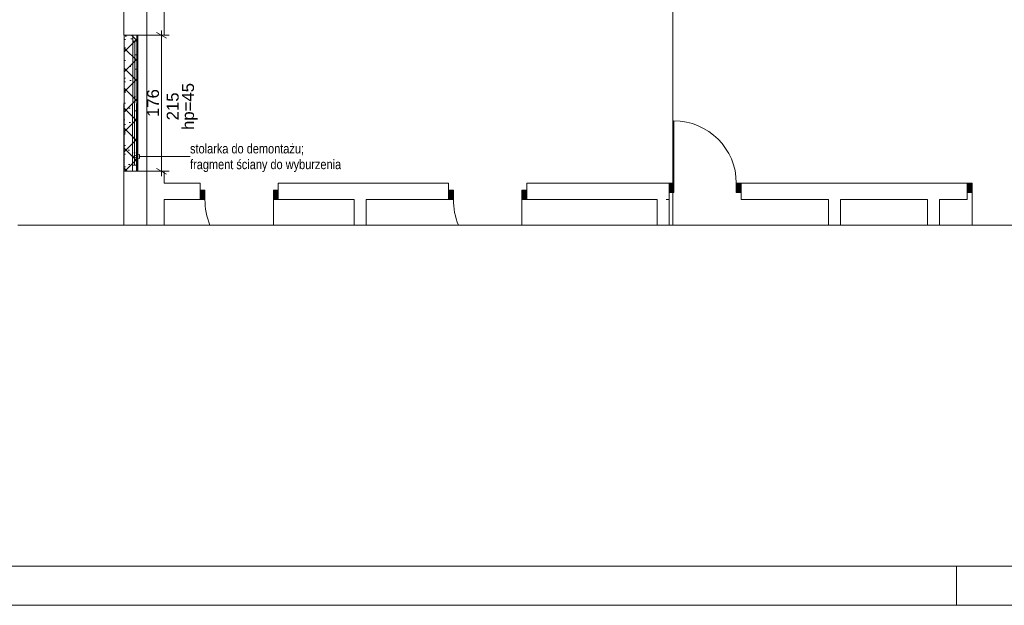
# Paper-space layout 'A-22 ROZBIÓRKI - PIĘTRO 4' of a CAD drawing. Header units: millimetres. Extents: x 0 to 540, y 0 to 297.
# Tile 1 of 6: x 63 to 186, y 0 to 73. Entities that reach past the tile are written whole.
import ezdxf
from ezdxf.xclip import XClip

# ---------------------------------------------------------------- set-up
doc = ezdxf.new("R2010")
doc.units = ezdxf.units.MM
doc.header["$MEASUREMENT"] = 0
doc.header["$XCLIPFRAME"] = 0
for name, pattern in [('ACAD_ISO03W100', [300, 120, -180]), ('DASHDOTX2', [1000, 500, -250, 0, -250]), ('PRZERYWANA_DU_A', [550, 350.0000000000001, -199.9999999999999])]:
    doc.linetypes.add(name, pattern=pattern)
for name, color, linetype, lineweight in [('0_Nr_pióra__2', 8, 'Continuous', 13), ('A_wymiary_Nr_pióra__1', 7, 'Continuous', 20), ('A_wymiary_Nr_pióra__2', 8, 'Continuous', 13), ('A_ściany_Nr_pióra__1', 7, 'Continuous', 20), ('Drzwi Archicad_Nr_pióra__1', 7, 'Continuous', 20)]:
    doc.layers.add(name, color=color, linetype=linetype, lineweight=lineweight)
for name, color, linetype, lineweight, true_color in [('A_Arkusz_Nr_pióra__255', 7, 'Continuous', 15, 0x242424), ('A_opis_Nr_pióra__255', 7, 'Continuous', 15, 0x242424), ('A_opis_Nr_pióra__8', 7, 'Continuous', 13, 0x4c4c4c), ('A_osie_Nr_pióra__16', 7, 'Continuous', 5, 0x0f0f0f), ('A_rozbiórki_Nr_pióra__10', 7, 'Continuous', 13, 0x4b4b4b), ('A_ściany_Nr_pióra__19', 7, 'Continuous', 5, 0x191919), ('Okna Archicada_Nr_pióra__19', 7, 'Continuous', 5, 0x191919)]:
    doc.layers.add(name, color=color, linetype=linetype, lineweight=lineweight, true_color=true_color)
for name, color, linetype in [('A_podrys', 7, 'Continuous'), ('A_rozbiórki', 7, 'Continuous'), ('Drzwi Archicad', 7, 'Continuous')]:
    doc.layers.add(name, color=color, linetype=linetype)
doc.styles.add('STYL_AUTOMATYCZNY_2', font='ARIALN.TTF')
doc.styles.add('STYL_AUTOMATYCZNY_4', font='arial.ttf')

# ---------------------------------------------------------------- blocks, each defined once
blk = doc.blocks.new('Rysunek_1_1', base_point=(-1564.839765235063, -331.3726056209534))
at = {"layer": 'A_rozbiórki', "linetype": 'Continuous', "lineweight": 0, "true_color": 0x4b4b4b}
h = blk.add_hatch(dxfattribs=at)
h.set_pattern_fill('facing_tile_0001', color=251, style=0, pattern_type=2)
h.set_pattern_definition([(45, (-1564.839765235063, -331.3726056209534), (-1.257235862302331, 1.257235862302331), []), (135, (-1564.839765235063, -331.3726056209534), (1.257235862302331, 1.257235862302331), []), (90, (-1566.097001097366, -330.1153697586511), (-1.600200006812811, 0), [0, -1.066800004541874, 0, -1.600200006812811]), (155, (-1564.839765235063, -328.8581338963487), (0.6762737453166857, 1.450273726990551), [0, -0.7823200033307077, 0, -1.351280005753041])])
h.paths.add_polyline_path([(75.62534373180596, 71.51222848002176), (75.62534373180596, 54.45022731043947), (77.33234373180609, 54.45022731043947), (77.33234373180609, 71.51222848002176)])
at = {"layer": 'Drzwi Archicad', "linetype": 'Continuous', "lineweight": 0, "true_color": 0xfdfdfd}
for points in [[(85.1573437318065, 52.07222848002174), (85.1573437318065, 50.9222284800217), (85.75734373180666, 50.9222284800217), (85.75734373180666, 52.07222848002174)], [(94.95734373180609, 50.9222284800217), (94.95734373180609, 52.07222848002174), (94.35734373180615, 52.07222848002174), (94.35734373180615, 50.9222284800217)], [(116.3159212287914, 52.07222848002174), (116.3159212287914, 50.9222284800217), (116.9159212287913, 50.9222284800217), (116.9159212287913, 52.07222848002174)], [(126.115921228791, 50.9222284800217), (126.115921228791, 52.07222848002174), (125.5159212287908, 52.07222848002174), (125.5159212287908, 50.9222284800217)], [(143.9668675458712, 52.95222848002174), (143.9668675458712, 51.8022284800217), (144.5668675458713, 51.8022284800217), (144.5668675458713, 52.95222848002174)], [(152.993407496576, 51.8022284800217), (152.993407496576, 52.95222848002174), (152.3934074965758, 52.95222848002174), (152.3934074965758, 51.8022284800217)], [(181.3573437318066, 51.8022284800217), (181.9573437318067, 51.8022284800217), (181.9573437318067, 52.95222848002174), (181.3573437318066, 52.95222848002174)]]:
    blk.add_hatch(color=7, dxfattribs=at).paths.add_polyline_path(points)
at = {"layer": '0_Nr_pióra__2', "color": 8, "linetype": 'PRZERYWANA_DU_A', "lineweight": 13, "flags": 128}
for points in [[(62.28635849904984, 47.70222848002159), (177.2863584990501, 47.70222848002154)], [(177.2863584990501, 47.70222848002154), (212.28635849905, 47.70222848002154)]]:
    blk.add_lwpolyline(points, dxfattribs=at)
at = {"layer": 'A_opis_Nr_pióra__255', "color": 250, "linetype": 'Continuous', "lineweight": 15, "true_color": 0x242424}
for p, q in [((76.63807705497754, 56.29968298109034), (77.57108798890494, 56.54968212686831)), ((76.63807705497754, 56.29968298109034), (77.57108798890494, 56.04968383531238)), ((77.57108798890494, 56.54968212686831), (77.57108798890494, 56.04968383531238)), ((77.57108798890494, 56.29968298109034), (81.64799081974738, 56.29968298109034)), ((81.64799081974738, 56.29968298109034), (83.88860835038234, 56.29968298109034))]:
    blk.add_line(p, q, dxfattribs=at)
at = {"layer": 'A_osie_Nr_pióra__16', "color": 250, "linetype": 'DASHDOTX2', "lineweight": 5, "true_color": 0x0f0f0f}
for p, q in [((78.45734443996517, 179.5222473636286), (78.45734443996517, 47.70222993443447)), ((144.4573428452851, 179.5222473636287), (144.4573428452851, 47.70222993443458))]:
    blk.add_line(p, q, dxfattribs=at)
at = {"layer": 'A_rozbiórki_Nr_pióra__10', "color": 251, "linetype": 'ACAD_ISO03W100', "lineweight": 13, "true_color": 0x4b4b4b, "flags": 128}
blk.add_lwpolyline([(75.62534373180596, 71.51222848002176), (77.33234373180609, 71.51222848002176), (77.33234373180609, 54.45022731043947), (75.62534373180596, 54.45022731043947)], close=True, dxfattribs=at)
at = {"layer": 'A_wymiary_Nr_pióra__1', "color": 7, "linetype": 'Continuous', "lineweight": 20}
for p, q in [((80.94271019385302, 71.151385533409), (79.69271073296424, 71.87307202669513)), ((79.69271073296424, 54.8110707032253), (80.94271019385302, 54.08938420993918))]:
    blk.add_line(p, q, dxfattribs=at)
at = {"layer": 'A_wymiary_Nr_pióra__2', "color": 8, "linetype": 'Continuous', "lineweight": 13}
for p, q in [((80.31771232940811, 71.51222878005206), (80.31771232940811, 72.12347796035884)), ((81.25521285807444, 71.51222878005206), (79.38021180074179, 71.51222878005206)), ((80.31771232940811, 54.45022745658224), (80.31771232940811, 71.51222878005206)), ((81.25521285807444, 54.45022745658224), (79.38021180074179, 54.45022745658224)), ((80.31771232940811, 53.83897827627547), (80.31771232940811, 54.45022745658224))]:
    blk.add_line(p, q, dxfattribs=at)
at = {"layer": 'A_ściany_Nr_pióra__1', "color": 7, "linetype": 'Continuous', "lineweight": 20}
for p, q in [((75.58534732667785, 54.45422815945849), (77.29234498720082, 54.45022745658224)), ((85.15734244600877, 52.95222920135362), (84.78734460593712, 52.95222920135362)), ((85.15734244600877, 52.07222758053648), (85.15734244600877, 52.95222920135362)), ((85.15734244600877, 50.9222270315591), (85.15734244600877, 52.07222758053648)), ((94.95734404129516, 52.95222920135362), (95.32734188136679, 52.95222920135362)), ((94.95734404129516, 52.07222758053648), (94.95734404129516, 52.95222920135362)), ((94.95734404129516, 50.9222270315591), (94.95734404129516, 52.07222758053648)), ((116.3159211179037, 52.95222920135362), (115.9459195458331, 52.95222920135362)), ((116.3159211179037, 52.07222758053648), (116.3159211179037, 52.95222920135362)), ((116.3159211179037, 50.9222270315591), (116.3159211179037, 52.07222758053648)), ((126.1159227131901, 52.95222920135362), (126.4859205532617, 52.95222920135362)), ((126.1159227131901, 52.07222758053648), (126.1159227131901, 52.95222920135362)), ((126.1159227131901, 50.9222270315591), (126.1159227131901, 52.07222758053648)), ((143.966868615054, 52.95222920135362), (143.496868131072, 52.95222920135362)), ((143.966868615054, 52.95222920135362), (143.966868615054, 51.80222865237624)), ((152.993405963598, 52.95222920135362), (153.46340644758, 52.95222920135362)), ((152.993405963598, 52.95222920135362), (152.993405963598, 51.80222865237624)), ((181.3573443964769, 52.95222920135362), (180.8873439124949, 52.95222920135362)), ((181.3573443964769, 52.95222920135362), (181.3573443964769, 51.80222865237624)), ((85.15734244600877, 50.9222270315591), (84.68734196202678, 50.9222270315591)), ((94.95734404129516, 50.9222270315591), (95.42734452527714, 50.9222270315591)), ((116.3159211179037, 50.9222270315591), (115.8459206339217, 50.9222270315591)), ((126.1159227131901, 50.9222270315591), (126.5859194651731, 50.9222270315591)), ((143.966868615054, 50.9222270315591), (143.5968670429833, 50.9222270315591)), ((143.966868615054, 51.80222865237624), (143.966868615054, 50.9222270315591)), ((152.993405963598, 51.80222865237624), (152.993405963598, 50.9222270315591)), ((152.993405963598, 50.9222270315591), (153.3634075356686, 50.9222270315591)), ((181.3573443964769, 50.9222270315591), (180.9873428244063, 50.9222270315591)), ((181.3573443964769, 51.80222865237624), (181.3573443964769, 50.9222270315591))]:
    blk.add_line(p, q, dxfattribs=at)
at = {"layer": 'A_ściany_Nr_pióra__1', "color": 7, "linetype": 'Continuous', "lineweight": 20, "flags": 128}
for points in [[(75.58534373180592, 78.8514610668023), (75.58534373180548, 71.51222848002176)], [(80.6323437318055, 71.5122284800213), (80.63234373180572, 75.8514610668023)], [(75.58534373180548, 71.51222848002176), (80.6323437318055, 71.5122284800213)], [(77.33233903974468, 71.50822614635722), (75.62534373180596, 71.51222848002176)], [(75.58534373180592, 54.45222848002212), (75.58534373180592, 47.70222848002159)], [(80.63234373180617, 54.44631172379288), (77.29234373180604, 54.45022731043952)], [(80.63234373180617, 52.95222848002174), (80.63234373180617, 54.44631172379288)], [(85.1573437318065, 52.95222848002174), (80.63234373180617, 52.95222848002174)], [(116.3159212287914, 52.95222848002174), (94.95734373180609, 52.95222848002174)], [(142.4668675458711, 52.95222848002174), (126.115921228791, 52.95222848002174)], [(143.9668675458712, 52.95222848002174), (142.4668675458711, 52.95222848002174)], [(181.3573437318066, 52.95222848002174), (152.993407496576, 52.95222848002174)], [(80.63234373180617, 50.9222284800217), (85.1573437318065, 50.9222284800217)], [(80.63234373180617, 47.70222848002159), (80.63234373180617, 50.9222284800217)], [(94.95734373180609, 50.9222284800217), (104.4573437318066, 50.9222284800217)], [(104.4573437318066, 50.9222284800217), (104.4573437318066, 47.70222848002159)], [(105.9573437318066, 50.9222284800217), (116.3159212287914, 50.9222284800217)], [(105.9573437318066, 47.70222848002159), (105.9573437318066, 50.9222284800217)], [(126.115921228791, 50.9222284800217), (142.4668675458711, 50.9222284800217)], [(142.4668675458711, 50.9222284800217), (142.4668675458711, 47.70222848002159)], [(143.9668675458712, 47.70222848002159), (143.9668675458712, 50.9222284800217)], [(152.993407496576, 50.9222284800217), (163.9573437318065, 50.9222284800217)], [(163.9573437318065, 50.9222284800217), (163.9573437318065, 47.70222848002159)], [(165.4573437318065, 50.9222284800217), (176.3731918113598, 50.9222284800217)], [(165.4573437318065, 47.70222848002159), (165.4573437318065, 50.9222284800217)], [(176.3731918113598, 50.9222284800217), (176.3731918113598, 47.70222848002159)], [(177.8731918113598, 50.9222284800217), (181.3573437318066, 50.9222284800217)], [(177.8731918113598, 47.70222848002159), (177.8731918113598, 50.9222284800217)]]:
    blk.add_lwpolyline(points, dxfattribs=at)
at = {"layer": 'A_ściany_Nr_pióra__19', "color": 250, "linetype": 'Continuous', "lineweight": 5, "true_color": 0x191919}
for p, q in [((75.62534315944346, 71.51222878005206), (75.58534732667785, 54.45422815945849)), ((77.29234498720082, 54.45022745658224), (77.33234081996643, 71.50822434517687))]:
    blk.add_line(p, q, dxfattribs=at)
at = {"layer": 'Drzwi Archicad_Nr_pióra__1', "color": 7, "linetype": 'Continuous', "lineweight": 20}
for p, q in [((144.5668658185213, 52.95222920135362), (144.5668658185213, 60.77876841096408)), ((85.15734244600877, 52.95222920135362), (84.78734460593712, 52.95222920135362)), ((85.15734244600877, 52.95222920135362), (84.78734460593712, 52.95222920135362)), ((85.15734244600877, 52.07222758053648), (85.15734244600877, 52.95222920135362)), ((85.15734244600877, 52.07222758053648), (85.15734244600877, 52.95222920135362)), ((85.15734244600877, 52.07222758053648), (85.75734338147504, 52.07222758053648)), ((85.15734244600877, 50.9222270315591), (85.15734244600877, 52.07222758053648)), ((85.15734244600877, 50.9222270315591), (85.15734244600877, 52.07222758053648)), ((85.15734244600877, 50.9222270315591), (85.15734244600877, 52.07222758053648)), ((85.75734338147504, 52.07222758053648), (85.75734338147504, 50.9222270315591)), ((94.35734310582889, 50.9222270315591), (94.35734310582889, 52.07222758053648)), ((94.35734310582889, 52.07222758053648), (94.95734404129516, 52.07222758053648)), ((94.95734404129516, 52.07222758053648), (94.95734404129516, 52.95222920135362)), ((94.95734404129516, 52.07222758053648), (94.95734404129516, 52.95222920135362)), ((94.95734404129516, 52.95222920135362), (95.32734188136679, 52.95222920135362)), ((94.95734404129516, 52.95222920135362), (95.32734188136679, 52.95222920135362)), ((94.95734404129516, 52.07222758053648), (94.95734404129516, 50.9222270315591)), ((94.95734404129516, 50.9222270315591), (94.95734404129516, 52.07222758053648)), ((94.95734404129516, 50.9222270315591), (94.95734404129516, 52.07222758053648)), ((116.3159211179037, 52.95222920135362), (115.9459195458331, 52.95222920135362)), ((116.3159211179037, 52.95222920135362), (115.9459195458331, 52.95222920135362)), ((116.3159211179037, 52.07222758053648), (116.3159211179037, 52.95222920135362)), ((116.3159211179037, 52.07222758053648), (116.3159211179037, 52.95222920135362)), ((116.3159211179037, 52.07222758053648), (116.91592205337, 52.07222758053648)), ((116.3159211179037, 50.9222270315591), (116.3159211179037, 52.07222758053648)), ((116.3159211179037, 50.9222270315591), (116.3159211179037, 52.07222758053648)), ((116.3159211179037, 50.9222270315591), (116.3159211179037, 52.07222758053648)), ((116.91592205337, 52.07222758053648), (116.91592205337, 50.9222270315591)), ((125.5159217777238, 50.9222270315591), (125.5159217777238, 52.07222758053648)), ((125.5159217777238, 52.07222758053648), (126.1159227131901, 52.07222758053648)), ((126.1159227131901, 52.07222758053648), (126.1159227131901, 52.95222920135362)), ((126.1159227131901, 52.07222758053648), (126.1159227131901, 52.95222920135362)), ((126.1159227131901, 52.95222920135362), (126.4859205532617, 52.95222920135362)), ((126.1159227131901, 52.95222920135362), (126.4859205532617, 52.95222920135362)), ((126.1159227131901, 52.07222758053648), (126.1159227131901, 50.9222270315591)), ((126.1159227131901, 50.9222270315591), (126.1159227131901, 52.07222758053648)), ((126.1159227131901, 50.9222270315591), (126.1159227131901, 52.07222758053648)), ((143.966868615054, 52.95222920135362), (143.496868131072, 52.95222920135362)), ((143.966868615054, 52.95222920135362), (143.496868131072, 52.95222920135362)), ((143.966868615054, 52.95222920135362), (144.5668658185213, 52.95222920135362)), ((143.966868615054, 51.80222865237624), (143.966868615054, 52.95222920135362)), ((143.966868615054, 52.95222920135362), (143.966868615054, 51.80222865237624)), ((143.966868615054, 52.95222920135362), (143.966868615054, 51.80222865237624)), ((144.5668658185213, 52.95222920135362), (144.5668658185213, 51.80222865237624)), ((152.3934087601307, 51.80222865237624), (152.3934087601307, 52.95222920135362)), ((152.3934087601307, 52.95222920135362), (152.993405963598, 52.95222920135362)), ((152.993405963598, 52.95222920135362), (152.993405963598, 51.80222865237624)), ((152.993405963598, 52.95222920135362), (152.993405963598, 51.80222865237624)), ((152.993405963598, 52.95222920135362), (152.993405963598, 51.80222865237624)), ((152.993405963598, 52.95222920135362), (153.46340644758, 52.95222920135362)), ((152.993405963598, 52.95222920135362), (153.46340644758, 52.95222920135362)), ((181.3573443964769, 52.95222920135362), (180.8873439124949, 52.95222920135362)), ((181.3573443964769, 52.95222920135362), (180.8873439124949, 52.95222920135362)), ((181.9573453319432, 52.95222920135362), (181.3573443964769, 52.95222920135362)), ((181.3573443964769, 52.95222920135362), (181.3573443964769, 51.80222865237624)), ((181.3573443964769, 52.95222920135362), (181.3573443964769, 51.80222865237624)), ((181.3573443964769, 52.95222920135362), (181.3573443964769, 51.80222865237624)), ((181.9573453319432, 51.80222865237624), (181.9573453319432, 52.95222920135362)), ((85.15734244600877, 50.9222270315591), (84.68734196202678, 50.9222270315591)), ((85.15734244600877, 50.9222270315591), (84.68734196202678, 50.9222270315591)), ((85.75734338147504, 50.9222270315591), (85.15734244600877, 50.9222270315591)), ((94.35734310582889, 50.92222820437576), (94.35734310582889, 47.70222965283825)), ((94.95734404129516, 50.9222270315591), (94.35734310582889, 50.9222270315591)), ((94.95734404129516, 50.9222270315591), (95.42734452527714, 50.9222270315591)), ((94.95734404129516, 50.9222270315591), (95.42734452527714, 50.9222270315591)), ((116.3159211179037, 50.9222270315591), (115.8459206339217, 50.9222270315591)), ((116.3159211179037, 50.9222270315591), (115.8459206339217, 50.9222270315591)), ((116.91592205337, 50.9222270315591), (116.3159211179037, 50.9222270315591)), ((125.5159217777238, 50.92222820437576), (125.5159217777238, 47.70222965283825)), ((126.1159227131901, 50.9222270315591), (125.5159217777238, 50.9222270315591)), ((126.1159227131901, 50.9222270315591), (126.5859194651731, 50.9222270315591)), ((126.1159227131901, 50.9222270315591), (126.5859194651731, 50.9222270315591)), ((143.966868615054, 50.9222270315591), (143.5968670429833, 50.9222270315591)), ((143.966868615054, 50.9222270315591), (143.5968670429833, 50.9222270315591)), ((144.5668658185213, 51.80222865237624), (143.966868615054, 51.80222865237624)), ((143.966868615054, 51.80222865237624), (143.966868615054, 50.9222270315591)), ((143.966868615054, 51.80222865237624), (143.966868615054, 50.9222270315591)), ((152.993405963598, 51.80222865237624), (152.3934087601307, 51.80222865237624)), ((152.993405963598, 51.80222865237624), (152.993405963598, 50.9222270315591)), ((152.993405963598, 51.80222865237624), (152.993405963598, 50.9222270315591)), ((152.993405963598, 50.9222270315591), (153.3634075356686, 50.9222270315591)), ((152.993405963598, 50.9222270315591), (153.3634075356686, 50.9222270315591)), ((181.3573443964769, 50.9222270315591), (180.9873428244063, 50.9222270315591)), ((181.3573443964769, 50.9222270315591), (180.9873428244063, 50.9222270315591)), ((181.3573443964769, 51.80222865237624), (181.9573453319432, 51.80222865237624)), ((181.3573443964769, 51.80222865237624), (181.3573443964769, 50.9222270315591)), ((181.3573443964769, 51.80222865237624), (181.3573443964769, 50.9222270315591)), ((181.9573453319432, 51.80222820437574), (181.9573453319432, 47.7022280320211))]:
    blk.add_line(p, q, dxfattribs=at)
for centre, radius, start, end in [((144.5668675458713, 52.95222848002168), 7.826539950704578, 0, 90), ((94.35734373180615, 50.92222848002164), 8.599999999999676, 180, 201.9883836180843), ((125.5159212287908, 50.92222848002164), 8.599999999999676, 180, 201.9883836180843)]:
    blk.add_arc(centre, radius, start, end, dxfattribs=at)
at = {"layer": 'Okna Archicada_Nr_pióra__19', "color": 250, "linetype": 'Continuous', "lineweight": 5, "true_color": 0x191919}
for p, q in [((76.72534238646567, 71.50964996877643), (76.68534655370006, 54.45164934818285)), ((77.22357917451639, 70.7584806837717), (76.72358088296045, 70.75965253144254)), ((77.2253406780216, 71.50847812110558), (76.72534238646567, 71.50964996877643)), ((76.93710347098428, 55.20106086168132), (76.97358002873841, 70.75906660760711)), ((77.185344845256, 54.450477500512), (77.2253406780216, 71.50847812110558)), ((76.68534655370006, 54.45164934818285), (77.185344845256, 54.450477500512)), ((77.18710261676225, 55.2004749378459), (76.6871043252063, 55.20164678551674))]:
    blk.add_line(p, q, dxfattribs=at)
at = {"layer": 'A_opis_Nr_pióra__8', "color": 251, "linetype": 'Continuous', "lineweight": 13, "true_color": 0x4c4c4c, "insert": (83.88860945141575, 56.12776614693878), "char_height": 1.2, "width": 19.50918625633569, "attachment_point": 4, "line_spacing_factor": 0.9866748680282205, "style": 'STYL_AUTOMATYCZNY_2'}
blk.add_mtext('\\A1;{\\pql;\\fArial Narrow|b0|i0|c238|p0;\\W1.000000;stolarka do demontażu; fragment ściany do wyburzenia}', dxfattribs=at)
at = {"layer": 'A_wymiary_Nr_pióra__1', "color": 7, "linetype": 'Continuous', "lineweight": 20, "insert": (80.01771107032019, 61.2651003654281), "char_height": 1.5, "width": 3.432255, "attachment_point": 7, "rotation": 90, "style": 'STYL_AUTOMATYCZNY_4'}
blk.add_mtext('\\A1;{\\pql;\\fArial|b0|i0|c238|p0;\\W1.000000;176}', dxfattribs=at)
at = {"layer": 'A_wymiary_Nr_pióra__1', "color": 7, "linetype": 'Continuous', "lineweight": 20, "char_height": 1.5, "attachment_point": 2, "rotation": 90, "style": 'STYL_AUTOMATYCZNY_4'}
for s, insert in [('\\A1;{\\pqc;\\fArial|b0|i0|c238|p0;\\W1.000000;hp=45}', (82.88452445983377, 62.58176182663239)), ('\\A1;{\\pqc;\\fArial|b0|i0|c238|p0;\\W1.000000;215}', (80.96222964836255, 62.58876357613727))]:
    blk.add_mtext(s, dxfattribs=dict(at, insert=insert))

psp = doc.layouts.new('A-22 ROZBIÓRKI - PIĘTRO 4')

# ---------------------------------------------------------------- linework, layer by layer
at = {"layer": 'A_Arkusz_Nr_pióra__255', "color": 250, "linetype": 'Continuous', "lineweight": 15, "true_color": 0x242424}
for p, q in [((535.1000000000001, 4.900001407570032), (29.8998034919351, 4.900326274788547)), ((180.0000000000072, 5.067252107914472e-05), (180.0000000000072, 4.90005070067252))]:
    psp.add_line(p, q, dxfattribs=at)
at = {"layer": 'A_Arkusz_Nr_pióra__255', "color": 250, "linetype": 'Continuous', "lineweight": 15, "true_color": 0x242424, "flags": 128}
psp.add_lwpolyline([(-1.040834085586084e-14, 297), (540, 297), (540, 1.109329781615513e-14), (-1.040834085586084e-14, 1.109329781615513e-14)], close=True, dxfattribs=at)

# ---------------------------------------------------------------- block references
at = {"layer": 'A_podrys', "color": 37, "linetype": 'Continuous', "lineweight": 5, "true_color": 0x656532}
ref = psp.add_blockref('Rysunek_1_1', (-1564.839765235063, -331.3726056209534), dxfattribs=at)
XClip(ref).set_block_clipping_path([(53.90159744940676, 47.70222848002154), (304.3515687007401, 256.5122284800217)])

doc.saveas('drawing.dxf')
